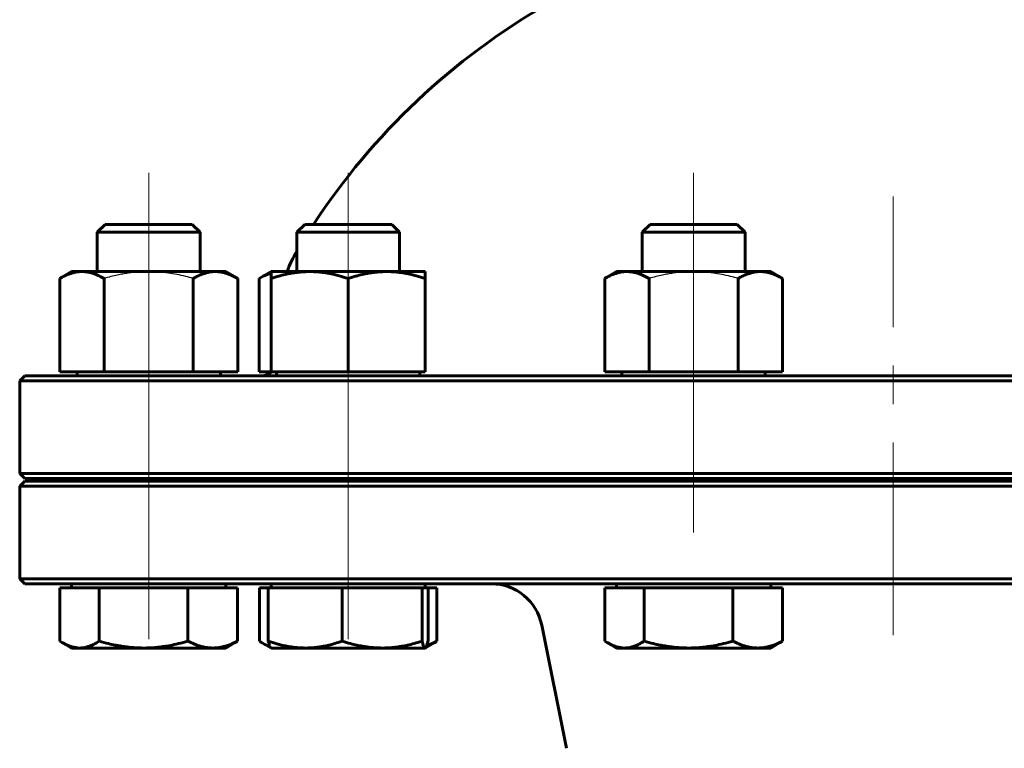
# Model space of a CAD drawing. Header units: millimetres. Extents: x 0 to 594, y -3 to 420.
# Tile 7 of 26: x 174 to 213, y 252 to 281. Entities that reach past the tile are written whole.
import ezdxf

# ---------------------------------------------------------------- set-up
doc = ezdxf.new("R2010")
doc.units = ezdxf.units.MM
for name, pattern in [('K5LT-1', [0]), ('K5LT_AXLED', [12, 7.5, -1.5, 1.5, -1.5]), ('K5LT_BASIC', [0])]:
    doc.linetypes.add(name, pattern=pattern)
doc.layers.add('Системный слой (1)', color=251, linetype='Continuous', true_color=0x6c6c6c)

# ---------------------------------------------------------------- blocks, each defined once
blk = doc.blocks.new('U0')
at = {"layer": 'Системный слой (1)', "color": 143, "linetype": 'K5LT_BASIC', "lineweight": 60, "true_color": 0x33acca}
for p, q in [((208.361, 266.902), (174.561, 266.902)), ((242.161, 266.902), (208.361, 266.902))]:
    blk.add_line(p, q, dxfattribs=at)
blk = doc.blocks.new('U4')
at = {"layer": 'Системный слой (1)', "color": 143, "linetype": 'K5LT_BASIC', "lineweight": 60, "true_color": 0x33acca}
for p, q in [((208.361, 262.802), (174.561, 262.802)), ((242.161, 262.802), (208.361, 262.802))]:
    blk.add_line(p, q, dxfattribs=at)
blk = doc.blocks.new('U16')
at = {"layer": 'Системный слой (1)', "color": 143, "linetype": 'K5LT_BASIC', "lineweight": 60, "true_color": 0x33acca}
blk.add_arc((208.361, 257.975), 27, 119.982, 146.6923, dxfattribs=at)
blk = doc.blocks.new('U17')
at = {"layer": 'Системный слой (1)', "color": 143, "linetype": 'K5LT_BASIC', "lineweight": 60, "true_color": 0x33acca}
for p, q in [((174.561, 258.802), (208.361, 258.802)), ((208.361, 258.802), (242.161, 258.802))]:
    blk.add_line(p, q, dxfattribs=at)
blk = doc.blocks.new('U21')
at = {"layer": 'Системный слой (1)', "color": 143, "linetype": 'K5LT_BASIC', "lineweight": 60, "true_color": 0x33acca}
for p, q in [((174.561, 262.902), (208.361, 262.902)), ((208.361, 262.902), (242.161, 262.902))]:
    blk.add_line(p, q, dxfattribs=at)
blk = doc.blocks.new('U37')
at = {"layer": 'Системный слой (1)', "color": 143, "linetype": 'K5LT_BASIC', "lineweight": 60, "true_color": 0x33acca}
for p, q in [((190.209, 256.4), (190.336, 256.446)), ((190.336, 256.446), (190.468, 256.503)), ((190.468, 256.503), (190.604, 256.57))]:
    blk.add_line(p, q, dxfattribs=at)
blk = doc.blocks.new('U39')
at = {"layer": 'Системный слой (1)', "color": 143, "linetype": 'K5LT_BASIC', "lineweight": 60, "true_color": 0x33acca}
for p, q in [((190.207, 256.394), (190.242, 256.511)), ((190.242, 256.511), (190.256, 256.57)), ((190.141, 256.302), (190.145, 256.302)), ((190.145, 256.302), (190.15, 256.304)), ((190.15, 256.304), (190.154, 256.306)), ((190.154, 256.306), (190.174, 256.326)), ((190.174, 256.326), (190.207, 256.394))]:
    blk.add_line(p, q, dxfattribs=at)
blk = doc.blocks.new('U42')
at = {"layer": 'Системный слой (1)', "color": 143, "linetype": 'K5LT_BASIC', "lineweight": 60, "true_color": 0x33acca}
for p, q in [((183.691, 256.57), (183.73, 256.545)), ((183.73, 256.545), (183.767, 256.522)), ((183.767, 256.522), (183.804, 256.5)), ((183.804, 256.5), (183.906, 256.445)), ((183.906, 256.445), (184.005, 256.4)), ((184.005, 256.4), (184.101, 256.363))]:
    blk.add_line(p, q, dxfattribs=at)
blk = doc.blocks.new('U43')
at = {"layer": 'Системный слой (1)', "color": 143, "linetype": 'K5LT_BASIC', "lineweight": 60, "true_color": 0x33acca}
for p, q in [((175.927, 256.57), (175.965, 256.545)), ((175.965, 256.545), (176.003, 256.522)), ((176.003, 256.522), (176.04, 256.5)), ((176.04, 256.5), (176.18, 256.426)), ((176.18, 256.426), (176.398, 256.344)), ((176.398, 256.344), (176.61, 256.305)), ((176.61, 256.305), (176.691, 256.302))]:
    blk.add_line(p, q, dxfattribs=at)
blk = doc.blocks.new('U46')
at = {"layer": 'Системный слой (1)', "color": 143, "linetype": 'K5LT_BASIC', "lineweight": 60, "true_color": 0x33acca}
for p, q in [((197.14, 256.57), (197.178, 256.545)), ((197.178, 256.545), (197.216, 256.522)), ((197.216, 256.522), (197.253, 256.5)), ((197.253, 256.5), (197.394, 256.426)), ((197.394, 256.426), (197.611, 256.344)), ((197.611, 256.344), (197.823, 256.305)), ((197.823, 256.305), (197.904, 256.302))]:
    blk.add_line(p, q, dxfattribs=at)
blk = doc.blocks.new('U48')
at = {"layer": 'Системный слой (1)', "color": 143, "linetype": 'K5LT_BASIC', "lineweight": 60, "true_color": 0x33acca}
for p, q in [((183.845, 270.78), (183.684, 270.694)), ((184, 270.849), (183.845, 270.78)), ((184.148, 270.901), (184, 270.849))]:
    blk.add_line(p, q, dxfattribs=at)

msp = doc.modelspace()

# ---------------------------------------------------------------- linework, layer by layer
at = {"layer": 'Системный слой (1)', "color": 30, "linetype": 'K5LT_AXLED', "lineweight": 18, "true_color": 0xff8000}
for p, q in [((179.3831, 268.9326), (179.3831, 274.802)), ((187.1477, 268.9326), (187.1477, 274.802)), ((200.5963, 274.802), (200.5963, 268.9326)), ((208.3609, 256.802), (208.3609, 273.8825)), ((179.3831, 264.902), (179.3831, 269.062)), ((187.1477, 264.902), (187.1477, 269.062)), ((200.5963, 269.062), (200.5963, 264.902)), ((179.3831, 260.802), (179.3831, 264.902)), ((187.1477, 260.802), (187.1477, 264.902)), ((200.5963, 264.902), (200.5963, 260.802)), ((179.3831, 256.642), (179.3831, 260.802)), ((187.1477, 256.642), (187.1477, 260.802))]:
    msp.add_line(p, q, dxfattribs=at)
at = {"layer": 'Системный слой (1)', "color": 143, "linetype": 'K5LT_BASIC', "lineweight": 60, "true_color": 0x33acca}
for p, q in [((177.6898, 272.802), (177.3831, 272.4953)), ((181.0764, 272.802), (177.6898, 272.802)), ((181.0764, 272.802), (181.3831, 272.4953)), ((185.4544, 272.802), (185.1477, 272.4953)), ((188.841, 272.802), (185.4544, 272.802)), ((188.841, 272.802), (189.1477, 272.4953)), ((198.9031, 272.802), (198.5963, 272.4953)), ((202.2896, 272.802), (198.9031, 272.802)), ((202.2896, 272.802), (202.5963, 272.4953)), ((177.3831, 270.962), (177.3831, 272.4953)), ((177.3831, 272.4953), (180.2659, 272.4953)), ((180.2659, 272.4953), (181.3831, 272.4953)), ((181.3831, 270.962), (181.3831, 272.4953)), ((185.1477, 272.4953), (188.8095, 272.4953)), ((185.1477, 270.962), (185.1477, 272.4953)), ((188.8095, 272.4953), (189.1477, 272.4953)), ((189.1477, 270.962), (189.1477, 272.4953)), ((198.5963, 272.4953), (202.5919, 272.4953)), ((198.5963, 270.962), (198.5963, 272.4953)), ((202.5919, 272.4953), (202.5963, 272.4953)), ((202.5963, 270.962), (202.5963, 272.4953)), ((176.3831, 270.962), (175.919, 270.6941)), ((175.919, 267.062), (175.919, 270.6941)), ((176.3831, 270.962), (176.785, 270.962)), ((176.785, 270.962), (179.3831, 270.962)), ((177.6511, 267.062), (177.6511, 270.6941)), ((179.3831, 270.962), (181.9812, 270.962)), ((181.1152, 267.062), (181.1152, 270.6941)), ((181.9812, 270.962), (182.3831, 270.962)), ((182.3831, 270.962), (182.8472, 270.6941)), ((182.8472, 267.062), (182.8472, 270.6941)), ((184.1477, 270.962), (183.6836, 270.6941)), ((183.6836, 267.062), (183.6836, 270.6941)), ((184.1477, 270.962), (185.6477, 270.962)), ((184.1477, 270.6941), (184.1477, 270.962)), ((184.1477, 267.062), (184.1477, 270.6941)), ((185.6477, 270.962), (188.6477, 270.962)), ((187.1477, 267.062), (187.1477, 270.6941)), ((188.6477, 270.962), (190.1477, 270.962)), ((190.1477, 270.962), (190.1477, 270.6941)), ((190.1477, 267.062), (190.1477, 270.6941)), ((197.5963, 270.962), (197.1322, 270.6941)), ((197.1322, 267.062), (197.1322, 270.6941)), ((197.5963, 270.962), (197.9983, 270.962)), ((197.9983, 270.962), (200.5963, 270.962)), ((198.8643, 267.062), (198.8643, 270.6941)), ((200.5963, 270.962), (203.1944, 270.962)), ((202.3284, 267.062), (202.3284, 270.6941)), ((203.1944, 270.962), (203.5963, 270.962)), ((203.5963, 270.962), (204.0604, 270.6941)), ((204.0604, 267.062), (204.0604, 270.6941)), ((174.5609, 266.902), (174.3609, 266.702)), ((175.919, 267.062), (177.6511, 267.062)), ((176.5931, 266.902), (176.5931, 267.062)), ((177.6511, 267.062), (181.1152, 267.062)), ((181.1152, 267.062), (182.8472, 267.062)), ((182.1731, 266.902), (182.1731, 267.062)), ((183.6836, 267.062), (184.1477, 267.062)), ((184.1477, 267.062), (187.1477, 267.062)), ((184.3577, 266.902), (184.3577, 267.062)), ((187.1477, 267.062), (190.1477, 267.062)), ((189.9377, 266.902), (189.9377, 267.062)), ((197.1322, 267.062), (198.8643, 267.062)), ((197.8063, 266.902), (197.8063, 267.062)), ((198.8643, 267.062), (202.3284, 267.062)), ((202.3284, 267.062), (204.0604, 267.062)), ((203.3863, 266.902), (203.3863, 267.062)), ((174.3609, 263.102), (174.3609, 266.702)), ((174.3609, 266.702), (208.3609, 266.702)), ((208.3609, 266.702), (242.3609, 266.702)), ((174.5609, 262.902), (174.3609, 263.102)), ((208.3609, 263.102), (174.3609, 263.102)), ((242.3609, 263.102), (208.3609, 263.102)), ((174.5609, 262.802), (174.3609, 262.602)), ((174.3609, 262.602), (208.3609, 262.602)), ((174.3609, 259.002), (174.3609, 262.602)), ((177.3831, 262.802), (177.3831, 262.902)), ((181.3831, 262.802), (181.3831, 262.902)), ((184.3609, 262.802), (184.3609, 262.902)), ((185.1477, 262.802), (185.1477, 262.902)), ((189.1477, 262.802), (189.1477, 262.902)), ((198.5963, 262.802), (198.5963, 262.902)), ((202.5963, 262.802), (202.5963, 262.902)), ((208.3609, 262.602), (242.3609, 262.602)), ((208.3609, 259.002), (174.3609, 259.002)), ((174.5609, 258.802), (174.3609, 259.002)), ((176.3831, 258.642), (176.3831, 258.802)), ((182.3831, 258.642), (182.3831, 258.802)), ((184.1477, 258.642), (184.1477, 258.802)), ((190.1477, 258.642), (190.1477, 258.802)), ((197.5963, 258.642), (197.5963, 258.802)), ((203.5963, 258.642), (203.5963, 258.802)), ((242.3609, 259.002), (208.3609, 259.002)), ((175.9267, 258.642), (176.6911, 258.642)), ((175.9267, 258.642), (175.9267, 256.5699)), ((176.6911, 258.642), (177.4556, 258.642)), ((177.4556, 258.642), (177.4556, 256.5699)), ((177.4556, 258.642), (179.1838, 258.642)), ((179.1838, 258.642), (180.9121, 258.642)), ((180.9121, 258.642), (181.8758, 258.642)), ((180.9121, 258.642), (180.9121, 256.5699)), ((181.8758, 258.642), (182.8396, 258.642)), ((182.8396, 258.642), (182.8396, 256.5699)), ((183.6912, 258.642), (183.6912, 256.5699)), ((183.6912, 258.642), (184.0393, 258.642)), ((184.0393, 258.642), (185.4784, 258.642)), ((184.0393, 258.642), (184.0393, 256.5699)), ((185.4784, 258.642), (186.9176, 258.642)), ((186.9176, 258.642), (188.4718, 258.642)), ((186.9176, 258.642), (186.9176, 256.5699)), ((188.4718, 258.642), (190.026, 258.642)), ((190.026, 258.642), (190.1411, 258.642)), ((190.026, 258.642), (190.026, 256.5699)), ((190.1411, 258.642), (190.2561, 258.642)), ((190.2561, 258.642), (190.2561, 256.5699)), ((190.2561, 258.642), (190.6041, 258.642)), ((190.6041, 258.642), (190.6041, 256.5699)), ((197.1399, 258.642), (197.9043, 258.642)), ((197.1399, 258.642), (197.1399, 256.5699)), ((197.9043, 258.642), (198.6688, 258.642)), ((198.6688, 258.642), (200.397, 258.642)), ((198.6688, 258.642), (198.6688, 256.5699)), ((200.397, 258.642), (202.1253, 258.642)), ((202.1253, 258.642), (202.1253, 256.5699)), ((202.1253, 258.642), (203.089, 258.642)), ((203.089, 258.642), (204.0528, 258.642)), ((204.0528, 258.642), (204.0528, 256.5699)), ((195.6422, 252.3955), (194.6825, 257.1942)), ((176.3831, 256.302), (176.0399, 256.5002)), ((182.3831, 256.302), (182.7264, 256.5002)), ((184.1411, 256.3058), (183.8044, 256.5002)), ((190.1543, 256.3058), (190.491, 256.5002)), ((197.5963, 256.302), (197.2531, 256.5002)), ((203.5963, 256.302), (203.9396, 256.5002)), ((176.6911, 256.302), (176.3831, 256.302)), ((179.1838, 256.302), (176.6911, 256.302)), ((181.8758, 256.302), (179.1838, 256.302)), ((182.3831, 256.302), (181.8758, 256.302)), ((184.1477, 256.302), (184.1411, 256.3058)), ((185.4784, 256.302), (184.1477, 256.302)), ((188.4718, 256.302), (185.4784, 256.302)), ((190.1411, 256.302), (188.4718, 256.302)), ((190.1477, 256.302), (190.1411, 256.302)), ((190.1477, 256.302), (190.1543, 256.3058)), ((197.9043, 256.302), (197.5963, 256.302)), ((200.397, 256.302), (197.9043, 256.302)), ((203.089, 256.302), (200.397, 256.302)), ((203.5963, 256.302), (203.089, 256.302))]:
    msp.add_line(p, q, dxfattribs=at)
for centre, radius, start, end in [((190.3609, 268.792), 6, 150.32727, 158.79744), ((183.7609, 267.502), 0.6, 270, 312.83343), ((192.7213, 256.802), 2, 11.30993, 90)]:
    msp.add_arc(centre, radius, start, end, dxfattribs=at)
for points, knots in [([(176.785, 270.962), (176.7424, 270.962), (176.6604, 270.958), (176.5356, 270.9401), (176.4178, 270.9125), (176.2932, 270.8729), (176.1628, 270.821), (176.0343, 270.7586), (175.9511, 270.7126), (175.919, 270.6941)], [0, 0, 0, 0, 1.5318766, 2.9653804, 4.5173337, 5.7591882, 7.3597892, 9.0006567, 10, 10, 10, 10]), ([(177.6511, 270.6941), (177.5815, 270.7343), (177.4752, 270.7898), (177.3514, 270.8435), (177.2744, 270.8726), (177.2103, 270.8942), (177.1442, 270.9137), (177.0554, 270.9353), (176.9509, 270.9533), (176.8553, 270.961), (176.8001, 270.962), (176.785, 270.962)], [0, 0, 0, 0, 2.6025946, 4.1246254, 5.0352998, 5.7974786, 6.8183116, 7.8482642, 9.6128391, 11.3493504, 12, 12, 12, 12]), ([(181.9812, 270.962), (181.9386, 270.962), (181.8566, 270.958), (181.7318, 270.9401), (181.614, 270.9125), (181.4893, 270.8729), (181.3589, 270.821), (181.2305, 270.7586), (181.1472, 270.7126), (181.1152, 270.6941)], [0, 0, 0, 0, 1.5318766, 2.9653804, 4.5173337, 5.7591882, 7.3597892, 9.0006567, 10, 10, 10, 10]), ([(182.8472, 270.6941), (182.7776, 270.7343), (182.6714, 270.7898), (182.5475, 270.8435), (182.4706, 270.8726), (182.4065, 270.8942), (182.3404, 270.9137), (182.2515, 270.9353), (182.147, 270.9533), (182.0515, 270.961), (181.9963, 270.962), (181.9812, 270.962)], [0, 0, 0, 0, 2.6025946, 4.1246254, 5.0352998, 5.7974786, 6.8183116, 7.8482642, 9.6128391, 11.3493504, 12, 12, 12, 12]), ([(185.6477, 270.962), (185.5739, 270.962), (185.4319, 270.958), (185.2157, 270.9401), (185.0116, 270.9125), (184.7958, 270.8729), (184.5699, 270.821), (184.3474, 270.7586), (184.2032, 270.7126), (184.1477, 270.6941)], [0, 0, 0, 0, 1.5318766, 2.9653804, 4.5173337, 5.7591882, 7.3597892, 9.0006567, 10, 10, 10, 10]), ([(187.1477, 270.6941), (187.0271, 270.7343), (186.8431, 270.7898), (186.6286, 270.8435), (186.4953, 270.8726), (186.3843, 270.8942), (186.2698, 270.9137), (186.1159, 270.9353), (185.9349, 270.9533), (185.7694, 270.961), (185.6738, 270.962), (185.6477, 270.962)], [0, 0, 0, 0, 2.6025946, 4.1246254, 5.0352998, 5.7974786, 6.8183116, 7.8482642, 9.6128391, 11.3493504, 12, 12, 12, 12]), ([(188.6477, 270.962), (188.5739, 270.962), (188.4319, 270.958), (188.2157, 270.9401), (188.0116, 270.9125), (187.7958, 270.8729), (187.5699, 270.821), (187.3474, 270.7586), (187.2032, 270.7126), (187.1477, 270.6941)], [0, 0, 0, 0, 1.5318766, 2.9653804, 4.5173337, 5.7591882, 7.3597892, 9.0006567, 10, 10, 10, 10]), ([(190.1477, 270.6941), (190.0271, 270.7343), (189.8431, 270.7898), (189.6286, 270.8435), (189.4953, 270.8726), (189.3843, 270.8942), (189.2698, 270.9137), (189.1159, 270.9353), (188.9349, 270.9533), (188.7694, 270.961), (188.6738, 270.962), (188.6477, 270.962)], [0, 0, 0, 0, 2.6025946, 4.1246254, 5.0352998, 5.7974786, 6.8183116, 7.8482642, 9.6128391, 11.3493504, 12, 12, 12, 12]), ([(197.9983, 270.962), (197.9556, 270.962), (197.8736, 270.958), (197.7488, 270.9401), (197.631, 270.9125), (197.5064, 270.8729), (197.376, 270.821), (197.2475, 270.7586), (197.1643, 270.7126), (197.1322, 270.6941)], [0, 0, 0, 0, 1.5318766, 2.9653804, 4.5173337, 5.7591882, 7.3597892, 9.0006567, 10, 10, 10, 10]), ([(198.8643, 270.6941), (198.7947, 270.7343), (198.6884, 270.7898), (198.5646, 270.8435), (198.4876, 270.8726), (198.4236, 270.8942), (198.3574, 270.9137), (198.2686, 270.9353), (198.1641, 270.9533), (198.0685, 270.961), (198.0133, 270.962), (197.9983, 270.962)], [0, 0, 0, 0, 2.6025946, 4.1246254, 5.0352998, 5.7974786, 6.8183116, 7.8482642, 9.6128391, 11.3493504, 12, 12, 12, 12]), ([(203.1944, 270.962), (203.1518, 270.962), (203.0698, 270.958), (202.945, 270.9401), (202.8272, 270.9125), (202.7025, 270.8729), (202.5721, 270.821), (202.4437, 270.7586), (202.3604, 270.7126), (202.3284, 270.6941)], [0, 0, 0, 0, 1.5318766, 2.9653804, 4.5173337, 5.7591882, 7.3597892, 9.0006567, 10, 10, 10, 10]), ([(204.0604, 270.6941), (203.9908, 270.7343), (203.8846, 270.7898), (203.7607, 270.8435), (203.6838, 270.8726), (203.6197, 270.8942), (203.5536, 270.9137), (203.4647, 270.9353), (203.3602, 270.9533), (203.2647, 270.961), (203.2095, 270.962), (203.1944, 270.962)], [0, 0, 0, 0, 2.6025946, 4.1246254, 5.0352998, 5.7974786, 6.8183116, 7.8482642, 9.6128391, 11.3493504, 12, 12, 12, 12]), ([(176.6911, 256.302), (176.7288, 256.302), (176.8011, 256.306), (176.9113, 256.3239), (177.0153, 256.3515), (177.1253, 256.3911), (177.2404, 256.443), (177.3538, 256.5054), (177.4273, 256.5514), (177.4556, 256.5699)], [0, 0, 0, 0, 1.5318766, 2.9653804, 4.5173337, 5.7591882, 7.3597892, 9.0006567, 10, 10, 10, 10]), ([(177.4556, 256.5699), (177.5801, 256.5339), (177.7929, 256.4775), (178.0407, 256.4229), (178.2073, 256.3914), (178.3351, 256.3698), (178.4671, 256.3503), (178.6444, 256.3287), (178.8529, 256.3107), (179.0436, 256.303), (179.1537, 256.302), (179.1838, 256.302)], [0, 0, 0, 0, 2.3311342, 4.1246254, 5.0352998, 5.7974786, 6.8183116, 7.8482642, 9.6128391, 11.3493504, 12, 12, 12, 12]), ([(179.1838, 256.302), (179.2689, 256.302), (179.4325, 256.306), (179.6816, 256.3239), (179.8993, 256.3495), (180.1291, 256.385), (180.3877, 256.4343), (180.6615, 256.4997), (180.8481, 256.5514), (180.9121, 256.5699)], [0, 0, 0, 0, 1.5318766, 2.9653804, 4.5173337, 5.4459308, 7.0353353, 9.0006567, 10, 10, 10, 10]), ([(180.9121, 256.5699), (180.9895, 256.5297), (181.1077, 256.4742), (181.2456, 256.4205), (181.3312, 256.3914), (181.4025, 256.3698), (181.4761, 256.3503), (181.575, 256.3287), (181.6913, 256.3107), (181.7976, 256.303), (181.859, 256.302), (181.8758, 256.302)], [0, 0, 0, 0, 2.6025946, 4.1246254, 5.0352998, 5.7974786, 6.8183116, 7.8482642, 9.6128391, 11.3493504, 12, 12, 12, 12]), ([(181.8758, 256.302), (181.9232, 256.302), (182.0145, 256.306), (182.1534, 256.3239), (182.2845, 256.3515), (182.4232, 256.3911), (182.5683, 256.443), (182.7112, 256.5054), (182.8039, 256.5514), (182.8396, 256.5699)], [0, 0, 0, 0, 1.5318766, 2.9653804, 4.5173337, 5.7591882, 7.3597892, 9.0006567, 10, 10, 10, 10]), ([(184.1411, 256.3058), (184.1345, 256.3096), (184.1216, 256.3226), (184.1031, 256.3562), (184.0849, 256.4022), (184.0644, 256.4674), (184.0487, 256.5288), (184.0393, 256.5699)], [0, 0, 0, 0, 1.6106982, 3.2172044, 4.5373053, 5.9790175, 8, 8, 8, 8]), ([(184.0393, 256.5699), (184.155, 256.5297), (184.3315, 256.4742), (184.5373, 256.4205), (184.6652, 256.3914), (184.7717, 256.3698), (184.8816, 256.3503), (185.0292, 256.3287), (185.2028, 256.3107), (185.3616, 256.303), (185.4534, 256.302), (185.4784, 256.302)], [0, 0, 0, 0, 2.6025946, 4.1246254, 5.0352998, 5.7974786, 6.8183116, 7.8482642, 9.6128391, 11.3493504, 12, 12, 12, 12]), ([(185.4784, 256.302), (185.5492, 256.302), (185.6855, 256.306), (185.8929, 256.3239), (186.0887, 256.3515), (186.2958, 256.3911), (186.5125, 256.443), (186.7259, 256.5054), (186.8643, 256.5514), (186.9176, 256.5699)], [0, 0, 0, 0, 1.5318766, 2.9653804, 4.5173337, 5.7591882, 7.3597892, 9.0006567, 10, 10, 10, 10]), ([(186.9176, 256.5699), (187.0295, 256.5339), (187.2209, 256.4775), (187.4437, 256.4229), (187.5936, 256.3914), (187.7085, 256.3698), (187.8272, 256.3503), (187.9866, 256.3287), (188.1742, 256.3107), (188.3456, 256.303), (188.4447, 256.302), (188.4718, 256.302)], [0, 0, 0, 0, 2.3311342, 4.1246254, 5.0352998, 5.7974786, 6.8183116, 7.8482642, 9.6128391, 11.3493504, 12, 12, 12, 12]), ([(188.4718, 256.302), (188.5483, 256.302), (188.6954, 256.306), (188.9194, 256.3239), (189.1309, 256.3515), (189.3545, 256.3911), (189.5886, 256.443), (189.8191, 256.5054), (189.9685, 256.5514), (190.026, 256.5699)], [0, 0, 0, 0, 1.5318766, 2.9653804, 4.5173337, 5.7591882, 7.3597892, 9.0006567, 10, 10, 10, 10]), ([(190.026, 256.5699), (190.0353, 256.5297), (190.0494, 256.4742), (190.0658, 256.4205), (190.0761, 256.3914), (190.0846, 256.3698), (190.0934, 256.3503), (190.1052, 256.3287), (190.119, 256.3107), (190.1317, 256.303), (190.1391, 256.302), (190.1411, 256.302)], [0, 0, 0, 0, 2.6025946, 4.1246254, 5.0352998, 5.7974786, 6.8183116, 7.8482642, 9.6128391, 11.3493504, 12, 12, 12, 12]), ([(197.9043, 256.302), (197.942, 256.302), (198.0143, 256.306), (198.1245, 256.3239), (198.2285, 256.3515), (198.3385, 256.3911), (198.4536, 256.443), (198.567, 256.5054), (198.6405, 256.5514), (198.6688, 256.5699)], [0, 0, 0, 0, 1.5318766, 2.9653804, 4.5173337, 5.7591882, 7.3597892, 9.0006567, 10, 10, 10, 10]), ([(198.6688, 256.5699), (198.7933, 256.5339), (199.0061, 256.4775), (199.2539, 256.4229), (199.4205, 256.3914), (199.5483, 256.3698), (199.6803, 256.3503), (199.8576, 256.3287), (200.0661, 256.3107), (200.2568, 256.303), (200.367, 256.302), (200.397, 256.302)], [0, 0, 0, 0, 2.3311342, 4.1246254, 5.0352998, 5.7974786, 6.8183116, 7.8482642, 9.6128391, 11.3493504, 12, 12, 12, 12]), ([(200.397, 256.302), (200.4821, 256.302), (200.6457, 256.306), (200.8948, 256.3239), (201.1125, 256.3495), (201.3424, 256.385), (201.6009, 256.4343), (201.8747, 256.4997), (202.0613, 256.5514), (202.1253, 256.5699)], [0, 0, 0, 0, 1.5318766, 2.9653804, 4.5173337, 5.4459308, 7.0353353, 9.0006567, 10, 10, 10, 10]), ([(202.1253, 256.5699), (202.2027, 256.5297), (202.3209, 256.4742), (202.4588, 256.4205), (202.5444, 256.3914), (202.6157, 256.3698), (202.6893, 256.3503), (202.7882, 256.3287), (202.9045, 256.3107), (203.0108, 256.303), (203.0722, 256.302), (203.089, 256.302)], [0, 0, 0, 0, 2.6025946, 4.1246254, 5.0352998, 5.7974786, 6.8183116, 7.8482642, 9.6128391, 11.3493504, 12, 12, 12, 12]), ([(203.089, 256.302), (203.1364, 256.302), (203.2277, 256.306), (203.3666, 256.3239), (203.4977, 256.3515), (203.6364, 256.3911), (203.7815, 256.443), (203.9244, 256.5054), (204.0171, 256.5514), (204.0528, 256.5699)], [0, 0, 0, 0, 1.5318766, 2.9653804, 4.5173337, 5.7591882, 7.3597892, 9.0006567, 10, 10, 10, 10])]:
    msp.add_open_spline(points, degree=3, knots=knots, dxfattribs=at)
at = {"layer": 'Системный слой (1)', "color": 7, "linetype": 'K5LT-1'}
for points, knots in [([(179.3831, 270.962), (179.3662, 270.962), (179.3327, 270.9618), (179.283, 270.9611), (179.2334, 270.9599), (179.1673, 270.9577), (179.0844, 270.9538), (178.9519, 270.9449), (178.7857, 270.9292), (178.5838, 270.9028), (178.3781, 270.8686), (178.1562, 270.8241), (177.9158, 270.7675), (177.7408, 270.7199), (177.6511, 270.6941)], [0.87856458, 0.87856458, 0.87856458, 0.87856458, 0.90488943, 0.93121427, 0.95753912, 0.98386397, 1.03651367, 1.08916336, 1.19446275, 1.29976215, 1.40573414, 1.51170614, 1.63441765, 1.75712916, 1.75712916, 1.75712916, 1.75712916]), ([(181.1152, 270.6941), (181.0151, 270.7229), (180.7972, 270.7817), (180.4788, 270.853), (180.19, 270.9025), (179.9449, 270.9332), (179.7764, 270.9479), (179.6482, 270.9555), (179.5747, 270.9586), (179.5159, 270.9604), (179.4719, 270.9613), (179.4277, 270.9619), (179.398, 270.962), (179.3831, 270.962)], [0, 0, 0, 0, 0.13693375, 0.30643696, 0.47115426, 0.58142943, 0.69170461, 0.7384196, 0.78513459, 0.80849209, 0.83184959, 0.85520708, 0.87856458, 0.87856458, 0.87856458, 0.87856458]), ([(200.5963, 270.962), (200.5794, 270.962), (200.5459, 270.9618), (200.4962, 270.9611), (200.4466, 270.9599), (200.3805, 270.9577), (200.2976, 270.9538), (200.1651, 270.9449), (199.9989, 270.9292), (199.797, 270.9028), (199.5913, 270.8686), (199.3694, 270.8241), (199.129, 270.7675), (198.954, 270.7199), (198.8643, 270.6941)], [0.87856458, 0.87856458, 0.87856458, 0.87856458, 0.90488943, 0.93121427, 0.95753912, 0.98386397, 1.03651367, 1.08916336, 1.19446275, 1.29976215, 1.40573414, 1.51170614, 1.63441765, 1.75712916, 1.75712916, 1.75712916, 1.75712916]), ([(202.3284, 270.6941), (202.2283, 270.7229), (202.0104, 270.7817), (201.692, 270.853), (201.4033, 270.9025), (201.1581, 270.9332), (200.9896, 270.9479), (200.8614, 270.9555), (200.7879, 270.9586), (200.7291, 270.9604), (200.6851, 270.9613), (200.6409, 270.9619), (200.6112, 270.962), (200.5963, 270.962)], [0, 0, 0, 0, 0.13693375, 0.30643696, 0.47115426, 0.58142943, 0.69170461, 0.7384196, 0.78513459, 0.80849209, 0.83184959, 0.85520708, 0.87856458, 0.87856458, 0.87856458, 0.87856458])]:
    msp.add_open_spline(points, degree=3, knots=knots, dxfattribs=at)
at = {"layer": 'Системный слой (1)', "color": 143, "linetype": 'K5LT_BASIC', "lineweight": 60, "true_color": 0x33acca}
for points in [[(182.8396, 256.5699), (182.801, 256.5447), (182.7633, 256.5215), (182.7264, 256.5002)], [(190.6041, 256.5699), (190.5656, 256.5447), (190.5279, 256.5215), (190.491, 256.5002)], [(204.0528, 256.5699), (204.0142, 256.5447), (203.9765, 256.5215), (203.9396, 256.5002)]]:
    msp.add_open_spline(points, degree=3, dxfattribs=at)

# ---------------------------------------------------------------- block references
at = {"layer": 'Системный слой (1)'}
for name in ['U16', 'U48', 'U0', 'U21', 'U4', 'U17', 'U43', 'U42', 'U39', 'U37', 'U46']:
    msp.add_blockref(name, (0, 0), dxfattribs=at)

doc.saveas('drawing.dxf')
